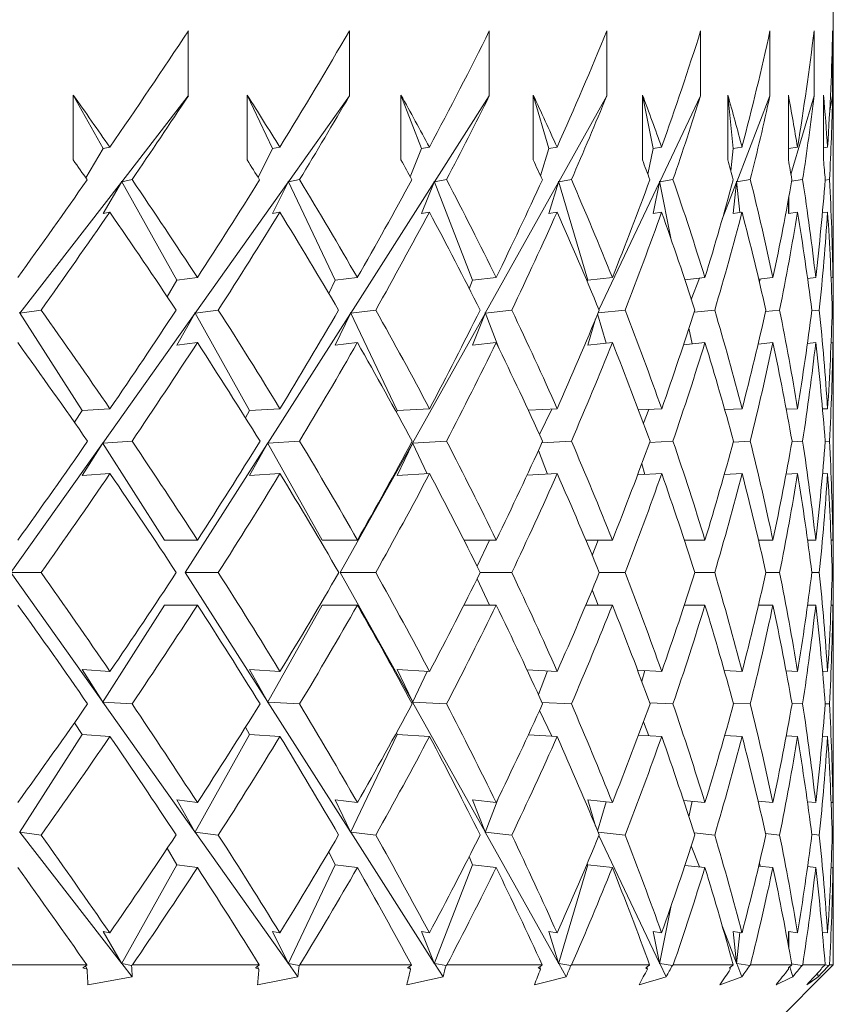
# Model space of a CAD drawing. Header units: inches. Extents: x 1.5 to 14.4, y 0.3 to 10.5.
# Tile 11 of 43: x 4.285 to 4.551, y 6.395 to 6.717. Entities that reach past the tile are written whole.
import ezdxf

# ---------------------------------------------------------------- set-up
doc = ezdxf.new("R2010")
doc.units = ezdxf.units.IN
doc.header["$MEASUREMENT"] = 0

msp = doc.modelspace()

# ---------------------------------------------------------------- linework, layer by layer
at = {"color": 7, "linetype": 'Continuous', "lineweight": 15}
for p, q in [((4.55132, 6.64691), (4.55132, 6.72063)), ((4.34059, 6.71329), (4.34059, 6.69208)), ((4.39322, 6.71329), (4.39322, 6.69208)), ((4.43894, 6.71329), (4.43894, 6.69208)), ((4.47732, 6.71329), (4.47732, 6.69208)), ((4.50798, 6.71329), (4.50798, 6.69208)), ((4.53063, 6.71329), (4.53063, 6.69208)), ((4.54506, 6.71329), (4.54506, 6.69208)), ((4.55111, 6.71329), (4.55111, 6.69208)), ((4.30298, 6.67112), (4.30298, 6.69233)), ((4.30298, 6.69233), (4.31275, 6.67486)), ((4.34059, 6.69208), (4.31883, 6.66403)), ((4.35982, 6.67112), (4.35982, 6.69233)), ((4.35982, 6.69233), (4.36812, 6.67486)), ((4.39322, 6.69208), (4.3733, 6.66403)), ((4.41007, 6.67112), (4.41007, 6.69233)), ((4.41007, 6.69233), (4.41683, 6.67486)), ((4.43894, 6.69208), (4.42105, 6.66403)), ((4.45326, 6.67112), (4.45326, 6.69233)), ((4.45326, 6.69233), (4.45841, 6.67486)), ((4.47732, 6.69208), (4.46163, 6.66403)), ((4.48897, 6.67112), (4.48897, 6.69233)), ((4.48897, 6.69233), (4.49245, 6.67486)), ((4.50798, 6.69208), (4.49465, 6.66403)), ((4.51685, 6.67112), (4.51685, 6.69233)), ((4.51685, 6.69233), (4.51864, 6.67486)), ((4.53063, 6.69208), (4.51978, 6.66403)), ((4.53664, 6.67112), (4.53664, 6.69233)), ((4.53664, 6.69233), (4.53671, 6.67486)), ((4.54506, 6.69208), (4.5375, 6.66641)), ((4.54814, 6.67112), (4.54814, 6.69233)), ((4.55111, 6.69208), (4.55015, 6.68723)), ((4.31275, 6.67486), (4.30713, 6.66525)), ((4.31275, 6.67486), (4.31492, 6.6753)), ((4.36812, 6.67486), (4.36342, 6.66541)), ((4.36812, 6.67486), (4.37047, 6.6753)), ((4.41683, 6.67486), (4.4131, 6.66563)), ((4.41683, 6.67486), (4.41935, 6.6753)), ((4.45841, 6.67486), (4.45566, 6.66595)), ((4.45841, 6.67486), (4.46106, 6.6753)), ((4.49245, 6.67486), (4.49071, 6.66648)), ((4.49245, 6.67486), (4.49522, 6.6753)), ((4.51864, 6.67486), (4.51786, 6.66754)), ((4.51864, 6.67486), (4.52149, 6.6753)), ((4.53671, 6.67486), (4.5367, 6.67081)), ((4.53671, 6.67486), (4.53962, 6.6753)), ((4.54814, 6.6751), (4.54944, 6.6753)), ((4.31873, 6.6639), (4.28554, 6.62111)), ((4.31275, 6.65365), (4.31873, 6.6639)), ((4.31873, 6.66415), (4.31883, 6.66403)), ((4.31873, 6.66415), (4.31873, 6.6639)), ((4.31873, 6.66415), (4.33681, 6.63182)), ((4.3222, 6.6647), (4.31883, 6.66403)), ((4.37321, 6.6639), (4.34282, 6.62111)), ((4.36812, 6.65365), (4.37321, 6.6639)), ((4.37321, 6.66415), (4.3733, 6.66403)), ((4.37321, 6.66415), (4.37321, 6.6639)), ((4.37321, 6.66415), (4.38857, 6.63182)), ((4.37695, 6.6647), (4.3733, 6.66403)), ((4.42097, 6.6639), (4.39368, 6.62111)), ((4.41683, 6.65365), (4.42097, 6.6639)), ((4.42097, 6.66415), (4.42105, 6.66403)), ((4.42097, 6.66415), (4.42097, 6.6639)), ((4.42097, 6.66415), (4.43347, 6.63182)), ((4.42495, 6.6647), (4.42105, 6.66403)), ((4.46156, 6.6639), (4.43763, 6.62111)), ((4.45841, 6.65365), (4.46156, 6.6639)), ((4.46156, 6.66415), (4.46163, 6.66403)), ((4.46156, 6.66415), (4.46156, 6.6639)), ((4.46156, 6.66415), (4.47108, 6.63182)), ((4.46575, 6.6647), (4.46163, 6.66403)), ((4.49459, 6.6639), (4.47477, 6.6222)), ((4.49245, 6.65365), (4.49459, 6.6639)), ((4.49459, 6.66415), (4.49465, 6.66403)), ((4.49459, 6.66415), (4.49459, 6.6639)), ((4.49459, 6.66415), (4.49839, 6.64505)), ((4.49894, 6.6647), (4.49465, 6.66403)), ((4.51973, 6.6639), (4.51505, 6.65179)), ((4.51864, 6.65365), (4.51973, 6.6639)), ((4.51973, 6.66415), (4.51978, 6.66403)), ((4.51973, 6.66415), (4.51973, 6.6639)), ((4.51973, 6.66415), (4.52078, 6.65397)), ((4.5242, 6.6647), (4.51978, 6.66403)), ((4.54131, 6.6647), (4.53772, 6.66417)), ((4.55008, 6.6647), (4.54866, 6.66449)), ((4.53671, 6.65365), (4.53674, 6.65868)), ((4.53678, 6.65893), (4.5368, 6.65366)), ((4.31275, 6.65365), (4.31492, 6.65408)), ((4.36812, 6.65365), (4.37047, 6.65408)), ((4.41683, 6.65365), (4.41935, 6.65408)), ((4.45841, 6.65365), (4.46106, 6.65408)), ((4.49245, 6.65365), (4.49522, 6.65408)), ((4.51864, 6.65365), (4.52149, 6.65408)), ((4.53671, 6.65365), (4.53962, 6.65408)), ((4.54776, 6.65384), (4.54944, 6.65408)), ((4.33681, 6.63182), (4.33372, 6.62639)), ((4.33681, 6.63182), (4.34354, 6.63267)), ((4.38857, 6.63182), (4.38649, 6.62752)), ((4.38857, 6.63182), (4.39581, 6.63267)), ((4.43347, 6.63182), (4.43239, 6.62907)), ((4.43347, 6.63182), (4.44116, 6.63267)), ((4.47108, 6.63182), (4.47094, 6.63137)), ((4.47108, 6.63182), (4.47913, 6.63267)), ((4.50282, 6.632), (4.50938, 6.63267)), ((4.50759, 6.63249), (4.50492, 6.62558)), ((4.52694, 6.63221), (4.5316, 6.63267)), ((4.52744, 6.63226), (4.52716, 6.63129)), ((4.54292, 6.63241), (4.54559, 6.63267)), ((4.55059, 6.63262), (4.5512, 6.63267)), ((4.55132, 6.61845), (4.55132, 6.6257)), ((4.28544, 6.62124), (4.28554, 6.62111)), ((4.28544, 6.62124), (4.30585, 6.58924)), ((4.29246, 6.62207), (4.28554, 6.62111)), ((4.34273, 6.62124), (4.34282, 6.62111)), ((4.34273, 6.62124), (4.34273, 6.62098)), ((4.34273, 6.62124), (4.36062, 6.58924)), ((4.35039, 6.62207), (4.34282, 6.62111)), ((4.3936, 6.62124), (4.39368, 6.62111)), ((4.3936, 6.62124), (4.3936, 6.62098)), ((4.3936, 6.62124), (4.40881, 6.58924)), ((4.40182, 6.62207), (4.39368, 6.62111)), ((4.43756, 6.62124), (4.43763, 6.62111)), ((4.43756, 6.62124), (4.43756, 6.62098)), ((4.43756, 6.62124), (4.44206, 6.60961)), ((4.44628, 6.62207), (4.43763, 6.62111)), ((4.48331, 6.62207), (4.47446, 6.62113)), ((4.51258, 6.62207), (4.50584, 6.62138)), ((4.53379, 6.62207), (4.52919, 6.62161)), ((4.54674, 6.62207), (4.54428, 6.62183)), ((4.55131, 6.62207), (4.55096, 6.62204)), ((4.34273, 6.62098), (4.31264, 6.57861)), ((4.33681, 6.61061), (4.34273, 6.62098)), ((4.3936, 6.62098), (4.36658, 6.57861)), ((4.38857, 6.61061), (4.3936, 6.62098)), ((4.43756, 6.62098), (4.41387, 6.57861)), ((4.43347, 6.61061), (4.43756, 6.62098)), ((4.47108, 6.61061), (4.47365, 6.61917)), ((4.47432, 6.6208), (4.47713, 6.61125)), ((4.50416, 6.61614), (4.50517, 6.61103)), ((4.33681, 6.61061), (4.34354, 6.61146)), ((4.38857, 6.61061), (4.39581, 6.61146)), ((4.43347, 6.61061), (4.44116, 6.61146)), ((4.47108, 6.61061), (4.47913, 6.61146)), ((4.50239, 6.61074), (4.50938, 6.61146)), ((4.52674, 6.61098), (4.5316, 6.61146)), ((4.54286, 6.61119), (4.54559, 6.61146)), ((4.55059, 6.6114), (4.5512, 6.61146)), ((4.55132, 6.56116), (4.55132, 6.59724)), ((4.30585, 6.58924), (4.30338, 6.5854)), ((4.30585, 6.58924), (4.31499, 6.58985)), ((4.36062, 6.58924), (4.35927, 6.58684)), ((4.36062, 6.58924), (4.37054, 6.58985)), ((4.40881, 6.58924), (4.40856, 6.58873)), ((4.40881, 6.58924), (4.4194, 6.58985)), ((4.45171, 6.58934), (4.46111, 6.58985)), ((4.45935, 6.58975), (4.45537, 6.58138)), ((4.48767, 6.58945), (4.49526, 6.58985)), ((4.49102, 6.58963), (4.48928, 6.58514)), ((4.51585, 6.58956), (4.52152, 6.58985)), ((4.53596, 6.58966), (4.53964, 6.58985)), ((4.54781, 6.58977), (4.54945, 6.58985)), ((4.31255, 6.57848), (4.2826, 6.53631)), ((4.30585, 6.56803), (4.31255, 6.57848)), ((4.31255, 6.57873), (4.31264, 6.57861)), ((4.31255, 6.57873), (4.31255, 6.57848)), ((4.31255, 6.57873), (4.33284, 6.54692)), ((4.3222, 6.57924), (4.31264, 6.57861)), ((4.3665, 6.57848), (4.3396, 6.53631)), ((4.36062, 6.56803), (4.3665, 6.57848)), ((4.3665, 6.57873), (4.36658, 6.57861)), ((4.3665, 6.57873), (4.3665, 6.57848)), ((4.3665, 6.57873), (4.38429, 6.54692)), ((4.37695, 6.57924), (4.36658, 6.57861)), ((4.4138, 6.57848), (4.39022, 6.53631)), ((4.40881, 6.56803), (4.4138, 6.57848)), ((4.4138, 6.57873), (4.41387, 6.57861)), ((4.4138, 6.57873), (4.4138, 6.57848)), ((4.4138, 6.57873), (4.41862, 6.56859)), ((4.42495, 6.57924), (4.41387, 6.57861)), ((4.45497, 6.5762), (4.45797, 6.56846)), ((4.46574, 6.57924), (4.45612, 6.57872)), ((4.49893, 6.57924), (4.49131, 6.57885)), ((4.5242, 6.57924), (4.51863, 6.57896)), ((4.54131, 6.57924), (4.53782, 6.57907)), ((4.55008, 6.57924), (4.54868, 6.57918)), ((4.48874, 6.57184), (4.48976, 6.56835)), ((4.30585, 6.56803), (4.31499, 6.56863)), ((4.36062, 6.56803), (4.37054, 6.56863)), ((4.40881, 6.56803), (4.4194, 6.56863)), ((4.45124, 6.5681), (4.46111, 6.56863)), ((4.48739, 6.56822), (4.49526, 6.56863)), ((4.5157, 6.56834), (4.52152, 6.56863)), ((4.5359, 6.56845), (4.53964, 6.56863)), ((4.5478, 6.56855), (4.54945, 6.56863)), ((4.33284, 6.54692), (4.34357, 6.54692)), ((4.38429, 6.54692), (4.39584, 6.54692)), ((4.43065, 6.54692), (4.44118, 6.54692)), ((4.439, 6.54692), (4.43494, 6.53838)), ((4.47048, 6.54692), (4.47915, 6.54692)), ((4.4745, 6.54692), (4.47257, 6.54191)), ((4.50266, 6.54692), (4.50939, 6.54692)), ((4.52688, 6.54692), (4.53161, 6.54692)), ((4.54291, 6.54692), (4.54559, 6.54692)), ((4.5506, 6.54692), (4.5512, 6.54692)), ((4.55132, 6.53267), (4.55132, 6.53995)), ((4.2826, 6.53631), (4.31255, 6.49414)), ((4.2826, 6.53631), (4.29246, 6.53631)), ((4.3396, 6.53631), (4.3665, 6.49414)), ((4.3396, 6.53631), (4.35039, 6.53631)), ((4.39022, 6.53631), (4.4138, 6.49414)), ((4.39022, 6.53631), (4.40182, 6.53631)), ((4.43597, 6.53631), (4.44628, 6.53631)), ((4.47488, 6.53631), (4.48331, 6.53631)), ((4.50609, 6.53631), (4.51258, 6.53631)), ((4.52931, 6.53631), (4.53379, 6.53631)), ((4.54432, 6.53631), (4.54674, 6.53631)), ((4.55096, 6.53631), (4.55131, 6.53631)), ((4.43494, 6.53424), (4.439, 6.5257)), ((4.47257, 6.53071), (4.4745, 6.5257)), ((4.33284, 6.5257), (4.31255, 6.49389)), ((4.33284, 6.5257), (4.34357, 6.5257)), ((4.38429, 6.5257), (4.3665, 6.49389)), ((4.38429, 6.5257), (4.39584, 6.5257)), ((4.43065, 6.5257), (4.44118, 6.5257)), ((4.47048, 6.5257), (4.47915, 6.5257)), ((4.50266, 6.5257), (4.50939, 6.5257)), ((4.52688, 6.5257), (4.53161, 6.5257)), ((4.54291, 6.5257), (4.54559, 6.5257)), ((4.5506, 6.5257), (4.5512, 6.5257)), ((4.55132, 6.47538), (4.55132, 6.51146)), ((4.31499, 6.50399), (4.30585, 6.50459)), ((4.31255, 6.49414), (4.30585, 6.50459)), ((4.37054, 6.50399), (4.36062, 6.50459)), ((4.3665, 6.49414), (4.36062, 6.50459)), ((4.4194, 6.50399), (4.40881, 6.50459)), ((4.4138, 6.49414), (4.40881, 6.50459)), ((4.41862, 6.50403), (4.4138, 6.49389)), ((4.46111, 6.50399), (4.45124, 6.50452)), ((4.45797, 6.50416), (4.45497, 6.49641)), ((4.49526, 6.50399), (4.48739, 6.5044)), ((4.48976, 6.50427), (4.48874, 6.50078)), ((4.52152, 6.50399), (4.5157, 6.50428)), ((4.53964, 6.50399), (4.5359, 6.50417)), ((4.54945, 6.50399), (4.5478, 6.50407)), ((4.31255, 6.49414), (4.31255, 6.49389)), ((4.31264, 6.49401), (4.31255, 6.49389)), ((4.31264, 6.49401), (4.34273, 6.45163)), ((4.31264, 6.49401), (4.3222, 6.49338)), ((4.3665, 6.49414), (4.3665, 6.49389)), ((4.36658, 6.49401), (4.3665, 6.49389)), ((4.36658, 6.49401), (4.3936, 6.45163)), ((4.36658, 6.49401), (4.37695, 6.49338)), ((4.4138, 6.49414), (4.4138, 6.49389)), ((4.41387, 6.49401), (4.4138, 6.49389)), ((4.41387, 6.49401), (4.43756, 6.45163)), ((4.41387, 6.49401), (4.42495, 6.49338)), ((4.45612, 6.4939), (4.46574, 6.49338)), ((4.49131, 6.49377), (4.49893, 6.49338)), ((4.51863, 6.49366), (4.5242, 6.49338)), ((4.53782, 6.49355), (4.54131, 6.49338)), ((4.54868, 6.49344), (4.55008, 6.49338)), ((4.45537, 6.49124), (4.45935, 6.48287)), ((4.30338, 6.48722), (4.30585, 6.48338)), ((4.48928, 6.48748), (4.49102, 6.48299)), ((4.30585, 6.48338), (4.28544, 6.45138)), ((4.31499, 6.48277), (4.30585, 6.48338)), ((4.36062, 6.48338), (4.34273, 6.45138)), ((4.35927, 6.48578), (4.36062, 6.48338)), ((4.37054, 6.48277), (4.36062, 6.48338)), ((4.40881, 6.48338), (4.3936, 6.45138)), ((4.40856, 6.48389), (4.40881, 6.48338)), ((4.4194, 6.48277), (4.40881, 6.48338)), ((4.46111, 6.48277), (4.45171, 6.48328)), ((4.49526, 6.48277), (4.48767, 6.48317)), ((4.52152, 6.48277), (4.51585, 6.48306)), ((4.53964, 6.48277), (4.53596, 6.48295)), ((4.54945, 6.48277), (4.54781, 6.48285)), ((4.34354, 6.46116), (4.33681, 6.46201)), ((4.34273, 6.45163), (4.33681, 6.46201)), ((4.39581, 6.46116), (4.38857, 6.46201)), ((4.3936, 6.45163), (4.38857, 6.46201)), ((4.44116, 6.46116), (4.43347, 6.46201)), ((4.43756, 6.45163), (4.43347, 6.46201)), ((4.44206, 6.46301), (4.43756, 6.45138)), ((4.47913, 6.46116), (4.47108, 6.46201)), ((4.47365, 6.45344), (4.47108, 6.46201)), ((4.47713, 6.46137), (4.47432, 6.45182)), ((4.50938, 6.46116), (4.50239, 6.46187)), ((4.50517, 6.46159), (4.50416, 6.45648)), ((4.5316, 6.46116), (4.52674, 6.46164)), ((4.54559, 6.46116), (4.54286, 6.46143)), ((4.5512, 6.46116), (4.55059, 6.46122)), ((4.55132, 6.44692), (4.55132, 6.45417)), ((4.28554, 6.45151), (4.28544, 6.45138)), ((4.28554, 6.45151), (4.31873, 6.40872)), ((4.28554, 6.45151), (4.29246, 6.45054)), ((4.34273, 6.45163), (4.34273, 6.45138)), ((4.34282, 6.45151), (4.34273, 6.45138)), ((4.34282, 6.45151), (4.37321, 6.40872)), ((4.34282, 6.45151), (4.35039, 6.45054)), ((4.3936, 6.45163), (4.3936, 6.45138)), ((4.39368, 6.45151), (4.3936, 6.45138)), ((4.39368, 6.45151), (4.42097, 6.40872)), ((4.39368, 6.45151), (4.40182, 6.45054)), ((4.43756, 6.45163), (4.43756, 6.45138)), ((4.43763, 6.45151), (4.43756, 6.45138)), ((4.43763, 6.45151), (4.46156, 6.40872)), ((4.43763, 6.45151), (4.44628, 6.45054)), ((4.47446, 6.45149), (4.48331, 6.45054)), ((4.50584, 6.45124), (4.51258, 6.45054)), ((4.52919, 6.451), (4.53379, 6.45054)), ((4.54428, 6.45079), (4.54674, 6.45054)), ((4.47477, 6.45042), (4.49459, 6.40872)), ((4.55096, 6.45058), (4.55131, 6.45054)), ((4.33372, 6.44623), (4.33681, 6.4408)), ((4.38649, 6.4451), (4.38857, 6.4408)), ((4.50492, 6.44704), (4.50759, 6.44013)), ((4.43239, 6.44355), (4.43347, 6.4408)), ((4.47094, 6.44125), (4.47108, 6.4408)), ((4.52716, 6.44132), (4.52744, 6.44036)), ((4.33681, 6.4408), (4.31873, 6.40847)), ((4.34354, 6.43994), (4.33681, 6.4408)), ((4.38857, 6.4408), (4.37321, 6.40847)), ((4.39581, 6.43994), (4.38857, 6.4408)), ((4.43347, 6.4408), (4.42097, 6.40847)), ((4.44116, 6.43994), (4.43347, 6.4408)), ((4.47108, 6.4408), (4.46156, 6.40847)), ((4.47913, 6.43994), (4.47108, 6.4408)), ((4.50938, 6.43994), (4.50282, 6.44062)), ((4.5316, 6.43994), (4.52694, 6.44041)), ((4.54559, 6.43994), (4.54292, 6.44021)), ((4.5512, 6.43994), (4.55059, 6.44)), ((4.49839, 6.42757), (4.49459, 6.40847)), ((4.55132, 6.40813), (4.55132, 6.42571)), ((4.31492, 6.41854), (4.31275, 6.41897)), ((4.31873, 6.40872), (4.31275, 6.41897)), ((4.37047, 6.41854), (4.36812, 6.41897)), ((4.37321, 6.40872), (4.36812, 6.41897)), ((4.41935, 6.41854), (4.41683, 6.41897)), ((4.42097, 6.40872), (4.41683, 6.41897)), ((4.46106, 6.41854), (4.45841, 6.41897)), ((4.46156, 6.40872), (4.45841, 6.41897)), ((4.49522, 6.41854), (4.49245, 6.41897)), ((4.49459, 6.40872), (4.49245, 6.41897)), ((4.51505, 6.42083), (4.51973, 6.40872)), ((4.52149, 6.41854), (4.51864, 6.41897)), ((4.51973, 6.40872), (4.51864, 6.41897)), ((4.52078, 6.41864), (4.51973, 6.40847)), ((4.53962, 6.41854), (4.53671, 6.41897)), ((4.53674, 6.41394), (4.53671, 6.41897)), ((4.5368, 6.41895), (4.53678, 6.41369)), ((4.54944, 6.41854), (4.54776, 6.41878)), ((4.26138, 6.40813), (4.30742, 6.40813)), ((4.30695, 6.40767), (4.30751, 6.40672)), ((4.30743, 6.40798), (4.30742, 6.40813)), ((4.31873, 6.40872), (4.31873, 6.40847)), ((4.31883, 6.40859), (4.31873, 6.40847)), ((4.31883, 6.40859), (4.32223, 6.40422)), ((4.31883, 6.40859), (4.32207, 6.40795)), ((4.32234, 6.40813), (4.32207, 6.40795)), ((4.32234, 6.40813), (4.36379, 6.40813)), ((4.36322, 6.40761), (4.36367, 6.40672)), ((4.36378, 6.40798), (4.36379, 6.40813)), ((4.37321, 6.40872), (4.37321, 6.40847)), ((4.3733, 6.40859), (4.37321, 6.40847)), ((4.3733, 6.40859), (4.3764, 6.40422)), ((4.3733, 6.40859), (4.37681, 6.40795)), ((4.37707, 6.40813), (4.37681, 6.40795)), ((4.37707, 6.40813), (4.41354, 6.40813)), ((4.41287, 6.40755), (4.41321, 6.40672)), ((4.4135, 6.40798), (4.41354, 6.40813)), ((4.42097, 6.40872), (4.42097, 6.40847)), ((4.42105, 6.40859), (4.42097, 6.40847)), ((4.42105, 6.40859), (4.42384, 6.40422)), ((4.42105, 6.40859), (4.4248, 6.40795)), ((4.42506, 6.40813), (4.4248, 6.40795)), ((4.42506, 6.40813), (4.45618, 6.40813)), ((4.45541, 6.40748), (4.45565, 6.40672)), ((4.45613, 6.40798), (4.45618, 6.40813)), ((4.46156, 6.40872), (4.46156, 6.40847)), ((4.46163, 6.40859), (4.46156, 6.40847)), ((4.46163, 6.40859), (4.46408, 6.40422)), ((4.46163, 6.40859), (4.46558, 6.40795)), ((4.46583, 6.40813), (4.46558, 6.40795)), ((4.46583, 6.40813), (4.49132, 6.40813)), ((4.49044, 6.40739), (4.49059, 6.40672)), ((4.49124, 6.40798), (4.49132, 6.40813)), ((4.49459, 6.40872), (4.49459, 6.40847)), ((4.49465, 6.40859), (4.49459, 6.40847)), ((4.49465, 6.40859), (4.49673, 6.40422)), ((4.49465, 6.40859), (4.49877, 6.40795)), ((4.49901, 6.40813), (4.49877, 6.40795)), ((4.49901, 6.40813), (4.51861, 6.40813)), ((4.51762, 6.40729), (4.51768, 6.40672)), ((4.51851, 6.40798), (4.51861, 6.40813)), ((4.51973, 6.40872), (4.51973, 6.40847)), ((4.51978, 6.40859), (4.51973, 6.40847)), ((4.51978, 6.40859), (4.52147, 6.40422)), ((4.51978, 6.40859), (4.52403, 6.40795)), ((4.52007, 6.37688), (4.55132, 6.40813)), ((4.52425, 6.40813), (4.52403, 6.40795)), ((4.52425, 6.40813), (4.53778, 6.40813)), ((4.53667, 6.40715), (4.53667, 6.40672)), ((4.53711, 6.40752), (4.53808, 6.40422)), ((4.53767, 6.40798), (4.53778, 6.40813)), ((4.53772, 6.40845), (4.54113, 6.40795)), ((4.54134, 6.40813), (4.54113, 6.40795)), ((4.54134, 6.40813), (4.54866, 6.40813)), ((4.54853, 6.40798), (4.54866, 6.40813)), ((4.54866, 6.40813), (4.5499, 6.40795)), ((4.55009, 6.40813), (4.5499, 6.40795)), ((4.55009, 6.40813), (4.55132, 6.40813)), ((4.54616, 6.40539), (4.54639, 6.40422))]:
    msp.add_line(p, q, dxfattribs=at)
for centre, major_axis, ratio, start_param, end_param in [((3.67632, 6.5574), (0.82448, 0.82448), 0.355379, 5.189001, 5.232973), ((3.67632, 6.5574), (0.80911, 0.80911), 0.411694, 5.238089, 5.28206), ((3.67632, 6.5574), (0.79179, 0.79179), 0.470333, 5.287176, 5.331148), ((3.67632, 6.5574), (0.77257, 0.77257), 0.531747, 5.336264, 5.380235), ((3.67632, 6.5574), (0.75148, 0.75148), 0.596455, 5.385351, 5.429322), ((3.67632, 6.5574), (0.72858, 0.72858), 0.665069, 5.434438, 5.47841), ((3.67632, 6.5574), (0.70393, 0.70393), 0.738319, 5.483526, 5.527497), ((3.67632, 6.5574), (0.67758, 0.67758), 0.817083, 5.532613, 5.576585), ((3.67632, 6.53644), (0.77257, -0.77257), 0.531747, 1.241446, 1.2612), ((3.67632, 6.53618), (0.82448, 0.82448), 0.355379, 5.201256, 5.232973), ((3.67632, 6.53644), (0.75148, -0.75148), 0.596455, 1.192359, 1.212112), ((3.67632, 6.53618), (0.80911, 0.80911), 0.411694, 5.250344, 5.28206), ((3.67632, 6.53644), (0.72858, -0.72858), 0.665069, 1.143271, 1.163025), ((3.67632, 6.53618), (0.79179, 0.79179), 0.470333, 5.299431, 5.331148), ((3.67632, 6.53644), (0.70393, -0.70393), 0.738319, 1.094184, 1.113938), ((3.67632, 6.53618), (0.77257, 0.77257), 0.531747, 5.348518, 5.380235), ((3.67632, 6.53644), (0.67758, -0.67758), 0.817083, 1.045096, 1.06485), ((3.67632, 6.53618), (0.75148, 0.75148), 0.596455, 5.397606, 5.429322), ((3.67632, 6.53644), (0.6496, -0.6496), 0.902434, 0.996009, 1.015763), ((3.67632, 6.53618), (0.72858, 0.72858), 0.665069, 5.446693, 5.47841), ((3.67632, 6.53644), (0.62005, -0.62005), 0.995704, 0.946922, 0.966676), ((3.67632, 6.53618), (0.70393, 0.70393), 0.738319, 5.495781, 5.527497), ((3.67632, 6.53644), (0.64707, 0.64707), 0.910276, 5.610223, 5.629977), ((3.67632, 6.53618), (0.67758, 0.67758), 0.817083, 5.544868, 5.576585), ((3.67632, 6.51522), (0.77257, -0.77257), 0.531747, 1.253703, 1.2612), ((3.67632, 6.51522), (0.75148, -0.75148), 0.596455, 1.204615, 1.212112), ((3.67632, 6.51522), (0.72858, -0.72858), 0.665069, 1.155528, 1.163025), ((3.67632, 6.51522), (0.70393, -0.70393), 0.738319, 1.10644, 1.113938), ((3.67632, 6.51522), (0.67758, -0.67758), 0.817083, 1.057353, 1.06485), ((3.67632, 6.51522), (0.6496, -0.6496), 0.902434, 1.008266, 1.015763), ((3.67632, 6.51522), (0.62005, -0.62005), 0.995704, 0.959178, 0.966676), ((3.67632, 6.51522), (0.64707, 0.64707), 0.910276, 5.62248, 5.629977), ((3.67632, 6.5574), (0.82448, 0.82448), 0.355379, 5.139987, 5.176745), ((3.67632, 6.53644), (0.77257, -0.77257), 0.531747, 1.192286, 1.229191), ((3.67632, 6.5574), (0.80911, 0.80911), 0.411694, 5.189075, 5.225832), ((3.67632, 6.53644), (0.75148, -0.75148), 0.596455, 1.143198, 1.180104), ((3.67632, 6.5574), (0.79179, 0.79179), 0.470333, 5.238162, 5.27492), ((3.67632, 6.53644), (0.72858, -0.72858), 0.665069, 1.094111, 1.131016), ((3.67632, 6.5574), (0.77257, 0.77257), 0.531747, 5.287249, 5.324007), ((3.67632, 6.53644), (0.70393, -0.70393), 0.738319, 1.045023, 1.081929), ((3.67632, 6.5574), (0.75148, 0.75148), 0.596455, 5.336337, 5.373094), ((3.67632, 6.53644), (0.67758, -0.67758), 0.817083, 0.995936, 1.032842), ((3.67632, 6.5574), (0.72858, 0.72858), 0.665069, 5.385424, 5.422182), ((3.67632, 6.53644), (0.6496, -0.6496), 0.902434, 0.946849, 0.983754), ((3.67632, 6.5574), (0.70393, 0.70393), 0.738319, 5.434511, 5.471269), ((3.67632, 6.53644), (0.62005, -0.62005), 0.995704, 0.897761, 0.934667), ((3.67632, 6.5574), (0.67758, 0.67758), 0.817083, 5.483599, 5.520357), ((3.67632, 6.53644), (0.64707, 0.64707), 0.910276, 5.561063, 5.597969), ((3.67632, 6.53618), (0.82448, 0.82448), 0.355379, 5.152168, 5.189001), ((3.67632, 6.51522), (0.77257, -0.77257), 0.531747, 1.204468, 1.241446), ((3.67632, 6.53618), (0.80911, 0.80911), 0.411694, 5.201255, 5.238089), ((3.67632, 6.51522), (0.75148, -0.75148), 0.596455, 1.155381, 1.192359), ((3.67632, 6.53618), (0.79179, 0.79179), 0.470333, 5.250343, 5.287176), ((3.67632, 6.51522), (0.72858, -0.72858), 0.665069, 1.106293, 1.143271), ((3.67632, 6.53618), (0.77257, 0.77257), 0.531747, 5.29943, 5.336264), ((3.67632, 6.51522), (0.70393, -0.70393), 0.738319, 1.057206, 1.094184), ((3.67632, 6.53618), (0.75148, 0.75148), 0.596455, 5.348517, 5.385351), ((3.67632, 6.51522), (0.67758, -0.67758), 0.817083, 1.008119, 1.045096), ((3.67632, 6.53618), (0.72858, 0.72858), 0.665069, 5.397605, 5.434438), ((3.67632, 6.51522), (0.6496, -0.6496), 0.902434, 0.959031, 0.996009), ((3.67632, 6.53618), (0.70393, 0.70393), 0.738319, 5.446692, 5.483526), ((3.67632, 6.51522), (0.62005, -0.62005), 0.995704, 0.909944, 0.946922), ((3.67632, 6.53618), (0.67758, 0.67758), 0.817083, 5.49578, 5.532613), ((3.67632, 6.51522), (0.64707, 0.64707), 0.910276, 5.573245, 5.610223), ((3.67632, 6.5574), (0.6496, 0.6496), 0.902434, 5.532686, 5.549027), ((3.67632, 6.53618), (0.6496, 0.6496), 0.902434, 5.544867, 5.561213), ((3.67632, 6.53644), (0.79179, -0.79179), 0.470333, 1.192242, 1.229192), ((3.67632, 6.5574), (0.80911, 0.80911), 0.411694, 5.140031, 5.176892), ((3.67632, 6.53644), (0.77257, -0.77257), 0.531747, 1.143155, 1.180105), ((3.67632, 6.5574), (0.79179, 0.79179), 0.470333, 5.189118, 5.225979), ((3.67632, 6.53644), (0.75148, -0.75148), 0.596455, 1.094067, 1.131017), ((3.67632, 6.5574), (0.77257, 0.77257), 0.531747, 5.238205, 5.275067), ((3.67632, 6.53644), (0.72858, -0.72858), 0.665069, 1.04498, 1.08193), ((3.67632, 6.5574), (0.75148, 0.75148), 0.596455, 5.287293, 5.324154), ((3.67632, 6.53644), (0.70393, -0.70393), 0.738319, 0.995892, 1.032843), ((3.67632, 6.5574), (0.72858, 0.72858), 0.665069, 5.33638, 5.373242), ((3.67632, 6.53644), (0.67758, -0.67758), 0.817083, 0.946805, 0.983755), ((3.67632, 6.5574), (0.70393, 0.70393), 0.738319, 5.385468, 5.422329), ((3.67632, 6.53644), (0.6496, -0.6496), 0.902434, 0.897718, 0.934668), ((3.67632, 6.5574), (0.67758, 0.67758), 0.817083, 5.434555, 5.471416), ((3.67632, 6.53644), (0.62005, -0.62005), 0.995704, 0.84863, 0.88558), ((3.67632, 6.5574), (0.6496, 0.6496), 0.902434, 5.483642, 5.520504), ((3.67632, 6.53644), (0.64707, 0.64707), 0.910276, 5.532546, 5.548882), ((3.67632, 6.51522), (0.79179, -0.79179), 0.470333, 1.204381, 1.241373), ((3.67632, 6.53618), (0.80911, 0.80911), 0.411694, 5.152167, 5.189075), ((3.67632, 6.51522), (0.77257, -0.77257), 0.531747, 1.155293, 1.192286), ((3.67632, 6.53618), (0.79179, 0.79179), 0.470333, 5.201255, 5.238162), ((3.67632, 6.51522), (0.75148, -0.75148), 0.596455, 1.106206, 1.143198), ((3.67632, 6.53618), (0.77257, 0.77257), 0.531747, 5.250342, 5.287249), ((3.67632, 6.51522), (0.72858, -0.72858), 0.665069, 1.057118, 1.094111), ((3.67632, 6.53618), (0.75148, 0.75148), 0.596455, 5.29943, 5.336337), ((3.67632, 6.51522), (0.70393, -0.70393), 0.738319, 1.008031, 1.045023), ((3.67632, 6.53618), (0.72858, 0.72858), 0.665069, 5.348517, 5.385424), ((3.67632, 6.51522), (0.67758, -0.67758), 0.817083, 0.958944, 0.995936), ((3.67632, 6.53618), (0.70393, 0.70393), 0.738319, 5.397604, 5.434511), ((3.67632, 6.51522), (0.6496, -0.6496), 0.902434, 0.909856, 0.946849), ((3.67632, 6.53618), (0.67758, 0.67758), 0.817083, 5.446692, 5.483599), ((3.67632, 6.51522), (0.62005, -0.62005), 0.995704, 0.860769, 0.897761), ((3.67632, 6.53618), (0.6496, 0.6496), 0.902434, 5.495779, 5.532686), ((3.67632, 6.51522), (0.64707, 0.64707), 0.910276, 5.544722, 5.561063), ((3.67632, 6.5574), (0.80911, 0.80911), 0.411694, 5.090958, 5.127892), ((3.67632, 6.53644), (0.79179, -0.79179), 0.470333, 1.14314, 1.180105), ((3.67632, 6.5574), (0.79179, 0.79179), 0.470333, 5.140045, 5.17698), ((3.67632, 6.53644), (0.77257, -0.77257), 0.531747, 1.094053, 1.131018), ((3.67632, 6.5574), (0.77257, 0.77257), 0.531747, 5.189133, 5.226067), ((3.67632, 6.53644), (0.75148, -0.75148), 0.596455, 1.044965, 1.081931), ((3.67632, 6.5574), (0.75148, 0.75148), 0.596455, 5.23822, 5.275154), ((3.67632, 6.53644), (0.72858, -0.72858), 0.665069, 0.995878, 1.032843), ((3.67632, 6.5574), (0.72858, 0.72858), 0.665069, 5.287307, 5.324242), ((3.67632, 6.53644), (0.70393, -0.70393), 0.738319, 0.946791, 0.983756), ((3.67632, 6.5574), (0.70393, 0.70393), 0.738319, 5.336395, 5.373329), ((3.67632, 6.53644), (0.67758, -0.67758), 0.817083, 0.897703, 0.934668), ((3.67632, 6.5574), (0.67758, 0.67758), 0.817083, 5.385482, 5.422416), ((3.67632, 6.53644), (0.6496, -0.6496), 0.902434, 0.848616, 0.885581), ((3.67632, 6.5574), (0.6496, 0.6496), 0.902434, 5.434569, 5.471504), ((3.67632, 6.53644), (0.62005, -0.62005), 0.995704, 0.799528, 0.836494), ((3.67632, 6.53618), (0.80911, 0.80911), 0.411694, 5.10308, 5.140031), ((3.67632, 6.51522), (0.79179, -0.79179), 0.470333, 1.155264, 1.192242), ((3.67632, 6.53618), (0.79179, 0.79179), 0.470333, 5.152167, 5.189118), ((3.67632, 6.51522), (0.77257, -0.77257), 0.531747, 1.106177, 1.143155), ((3.67632, 6.53618), (0.77257, 0.77257), 0.531747, 5.201255, 5.238205), ((3.67632, 6.51522), (0.75148, -0.75148), 0.596455, 1.057089, 1.094067), ((3.67632, 6.53618), (0.75148, 0.75148), 0.596455, 5.250342, 5.287293), ((3.67632, 6.51522), (0.72858, -0.72858), 0.665069, 1.008002, 1.04498), ((3.67632, 6.53618), (0.72858, 0.72858), 0.665069, 5.299429, 5.33638), ((3.67632, 6.51522), (0.70393, -0.70393), 0.738319, 0.958915, 0.995892), ((3.67632, 6.53618), (0.70393, 0.70393), 0.738319, 5.348517, 5.385468), ((3.67632, 6.51522), (0.67758, -0.67758), 0.817083, 0.909827, 0.946805), ((3.67632, 6.53618), (0.67758, 0.67758), 0.817083, 5.397604, 5.434555), ((3.67632, 6.51522), (0.6496, -0.6496), 0.902434, 0.86074, 0.897718), ((3.67632, 6.53618), (0.6496, 0.6496), 0.902434, 5.446692, 5.483642), ((3.67632, 6.51522), (0.62005, -0.62005), 0.995704, 0.811652, 0.84863), ((3.67632, 6.5574), (0.62005, 0.62005), 0.995704, 5.483657, 5.49994), ((3.67632, 6.53618), (0.62005, 0.62005), 0.995704, 5.495779, 5.512062), ((3.67632, 6.53644), (0.80911, -0.80911), 0.411694, 1.143155, 1.180105), ((3.67632, 6.5574), (0.79179, 0.79179), 0.470333, 5.090943, 5.127921), ((3.67632, 6.53644), (0.79179, -0.79179), 0.470333, 1.094067, 1.131018), ((3.67632, 6.5574), (0.77257, 0.77257), 0.531747, 5.140031, 5.177009), ((3.67632, 6.53644), (0.77257, -0.77257), 0.531747, 1.04498, 1.081931), ((3.67632, 6.5574), (0.75148, 0.75148), 0.596455, 5.189118, 5.226096), ((3.67632, 6.53644), (0.75148, -0.75148), 0.596455, 0.995892, 1.032843), ((3.67632, 6.5574), (0.72858, 0.72858), 0.665069, 5.238205, 5.275183), ((3.67632, 6.53644), (0.72858, -0.72858), 0.665069, 0.946805, 0.983756), ((3.67632, 6.5574), (0.70393, 0.70393), 0.738319, 5.287293, 5.324271), ((3.67632, 6.53644), (0.70393, -0.70393), 0.738319, 0.897718, 0.934669), ((3.67632, 6.5574), (0.67758, 0.67758), 0.817083, 5.33638, 5.373358), ((3.67632, 6.53644), (0.67758, -0.67758), 0.817083, 0.84863, 0.885581), ((3.67632, 6.5574), (0.6496, 0.6496), 0.902434, 5.385468, 5.422446), ((3.67632, 6.53644), (0.6496, -0.6496), 0.902434, 0.799543, 0.836494), ((3.67632, 6.5574), (0.62005, 0.62005), 0.995704, 5.434555, 5.471533), ((3.67632, 6.53644), (0.62005, -0.62005), 0.995704, 0.771123, 0.787406), ((3.67632, 6.51522), (0.80911, -0.80911), 0.411694, 1.155293, 1.192228), ((3.67632, 6.53618), (0.79179, 0.79179), 0.470333, 5.10308, 5.140045), ((3.67632, 6.51522), (0.79179, -0.79179), 0.470333, 1.106206, 1.14314), ((3.67632, 6.53618), (0.77257, 0.77257), 0.531747, 5.152167, 5.189133), ((3.67632, 6.51522), (0.77257, -0.77257), 0.531747, 1.057118, 1.094053), ((3.67632, 6.53618), (0.75148, 0.75148), 0.596455, 5.201255, 5.23822), ((3.67632, 6.51522), (0.75148, -0.75148), 0.596455, 1.008031, 1.044965), ((3.67632, 6.53618), (0.72858, 0.72858), 0.665069, 5.250342, 5.287307), ((3.67632, 6.51522), (0.72858, -0.72858), 0.665069, 0.958944, 0.995878), ((3.67632, 6.53618), (0.70393, 0.70393), 0.738319, 5.29943, 5.336395), ((3.67632, 6.51522), (0.70393, -0.70393), 0.738319, 0.909856, 0.946791), ((3.67632, 6.53618), (0.67758, 0.67758), 0.817083, 5.348517, 5.385482), ((3.67632, 6.51522), (0.67758, -0.67758), 0.817083, 0.860769, 0.897703), ((3.67632, 6.53618), (0.6496, 0.6496), 0.902434, 5.397604, 5.434569), ((3.67632, 6.51522), (0.6496, -0.6496), 0.902434, 0.811681, 0.848616), ((3.67632, 6.53618), (0.62005, 0.62005), 0.995704, 5.446692, 5.483657), ((3.67632, 6.51522), (0.62005, -0.62005), 0.995704, 0.783246, 0.799528), ((3.67632, 6.5574), (0.79179, 0.79179), 0.470333, 5.041812, 5.078805), ((3.67632, 6.53644), (0.80911, -0.80911), 0.411694, 1.094111, 1.131018), ((3.67632, 6.5574), (0.77257, 0.77257), 0.531747, 5.0909, 5.127892), ((3.67632, 6.53644), (0.79179, -0.79179), 0.470333, 1.045023, 1.081931), ((3.67632, 6.5574), (0.75148, 0.75148), 0.596455, 5.139987, 5.17698), ((3.67632, 6.53644), (0.77257, -0.77257), 0.531747, 0.995936, 1.032843), ((3.67632, 6.5574), (0.72858, 0.72858), 0.665069, 5.189075, 5.226067), ((3.67632, 6.53644), (0.75148, -0.75148), 0.596455, 0.946849, 0.983756), ((3.67632, 6.5574), (0.70393, 0.70393), 0.738319, 5.238162, 5.275154), ((3.67632, 6.53644), (0.72858, -0.72858), 0.665069, 0.897761, 0.934668), ((3.67632, 6.5574), (0.67758, 0.67758), 0.817083, 5.287249, 5.324242), ((3.67632, 6.53644), (0.70393, -0.70393), 0.738319, 0.848674, 0.885581), ((3.67632, 6.5574), (0.6496, 0.6496), 0.902434, 5.336337, 5.373329), ((3.67632, 6.53644), (0.67758, -0.67758), 0.817083, 0.799586, 0.836494), ((3.67632, 6.5574), (0.62005, 0.62005), 0.995704, 5.385424, 5.422416), ((3.67632, 6.53644), (0.6496, -0.6496), 0.902434, 0.750499, 0.787406), ((3.67632, 6.53618), (0.79179, 0.79179), 0.470333, 5.053993, 5.090943), ((3.67632, 6.51522), (0.80911, -0.80911), 0.411694, 1.106293, 1.143155), ((3.67632, 6.53618), (0.77257, 0.77257), 0.531747, 5.103081, 5.140031), ((3.67632, 6.51522), (0.79179, -0.79179), 0.470333, 1.057206, 1.094067), ((3.67632, 6.53618), (0.75148, 0.75148), 0.596455, 5.152168, 5.189118), ((3.67632, 6.51522), (0.77257, -0.77257), 0.531747, 1.008119, 1.04498), ((3.67632, 6.53618), (0.72858, 0.72858), 0.665069, 5.201255, 5.238205), ((3.67632, 6.51522), (0.75148, -0.75148), 0.596455, 0.959031, 0.995892), ((3.67632, 6.53618), (0.70393, 0.70393), 0.738319, 5.250343, 5.287293), ((3.67632, 6.51522), (0.72858, -0.72858), 0.665069, 0.909944, 0.946805), ((3.67632, 6.53618), (0.67758, 0.67758), 0.817083, 5.29943, 5.33638), ((3.67632, 6.51522), (0.70393, -0.70393), 0.738319, 0.860856, 0.897718), ((3.67632, 6.53618), (0.6496, 0.6496), 0.902434, 5.348517, 5.385468), ((3.67632, 6.51522), (0.67758, -0.67758), 0.817083, 0.811769, 0.84863), ((3.67632, 6.53618), (0.62005, 0.62005), 0.995704, 5.397605, 5.434555), ((3.67632, 6.51522), (0.6496, -0.6496), 0.902434, 0.762682, 0.799543), ((3.67632, 6.5574), (0.64707, -0.64707), 0.910276, 0.722123, 0.738463), ((3.67632, 6.53618), (0.64707, -0.64707), 0.910276, 0.734303, 0.750639), ((3.67632, 6.53644), (0.82448, -0.82448), 0.355379, 1.094184, 1.131017), ((3.67632, 6.5574), (0.77257, 0.77257), 0.531747, 5.041739, 5.078717), ((3.67632, 6.53644), (0.80911, -0.80911), 0.411694, 1.045096, 1.08193), ((3.67632, 6.5574), (0.75148, 0.75148), 0.596455, 5.090827, 5.127805), ((3.67632, 6.53644), (0.79179, -0.79179), 0.470333, 0.996009, 1.032843), ((3.67632, 6.5574), (0.72858, 0.72858), 0.665069, 5.139914, 5.176892), ((3.67632, 6.53644), (0.77257, -0.77257), 0.531747, 0.946922, 0.983755), ((3.67632, 6.5574), (0.70393, 0.70393), 0.738319, 5.189001, 5.225979), ((3.67632, 6.53644), (0.75148, -0.75148), 0.596455, 0.897834, 0.934668), ((3.67632, 6.5574), (0.67758, 0.67758), 0.817083, 5.238089, 5.275067), ((3.67632, 6.53644), (0.72858, -0.72858), 0.665069, 0.848747, 0.88558), ((3.67632, 6.5574), (0.6496, 0.6496), 0.902434, 5.287176, 5.324154), ((3.67632, 6.53644), (0.70393, -0.70393), 0.738319, 0.79966, 0.836493), ((3.67632, 6.5574), (0.62005, 0.62005), 0.995704, 5.336264, 5.373242), ((3.67632, 6.53644), (0.67758, -0.67758), 0.817083, 0.750572, 0.787406), ((3.67632, 6.5574), (0.64707, -0.64707), 0.910276, 0.672962, 0.70994), ((3.67632, 6.53644), (0.6496, -0.6496), 0.902434, 0.721972, 0.738318), ((3.67632, 6.51522), (0.82448, -0.82448), 0.355379, 1.106632, 1.143198), ((3.67632, 6.53618), (0.77257, 0.77257), 0.531747, 5.05423, 5.0909), ((3.67632, 6.51522), (0.80911, -0.80911), 0.411694, 1.057545, 1.094111), ((3.67632, 6.53618), (0.75148, 0.75148), 0.596455, 5.103318, 5.139987), ((3.67632, 6.51522), (0.79179, -0.79179), 0.470333, 1.008457, 1.045023), ((3.67632, 6.53618), (0.72858, 0.72858), 0.665069, 5.152405, 5.189075), ((3.67632, 6.51522), (0.77257, -0.77257), 0.531747, 0.95937, 0.995936), ((3.67632, 6.53618), (0.70393, 0.70393), 0.738319, 5.201493, 5.238162), ((3.67632, 6.51522), (0.75148, -0.75148), 0.596455, 0.910283, 0.946849), ((3.67632, 6.53618), (0.67758, 0.67758), 0.817083, 5.25058, 5.287249), ((3.67632, 6.51522), (0.72858, -0.72858), 0.665069, 0.861195, 0.897761), ((3.67632, 6.53618), (0.6496, 0.6496), 0.902434, 5.299667, 5.336337), ((3.67632, 6.51522), (0.70393, -0.70393), 0.738319, 0.812108, 0.848674), ((3.67632, 6.53618), (0.62005, 0.62005), 0.995704, 5.348755, 5.385424), ((3.67632, 6.51522), (0.67758, -0.67758), 0.817083, 0.76302, 0.799586), ((3.67632, 6.53618), (0.64707, -0.64707), 0.910276, 0.685453, 0.722123), ((3.67632, 6.51522), (0.6496, -0.6496), 0.902434, 0.734158, 0.750499)]:
    msp.add_ellipse(centre, major_axis=major_axis, ratio=ratio, start_param=start_param, end_param=end_param, dxfattribs=at)
for points in [[(4.30613, 6.40714), (4.30656, 6.40742), (4.307, 6.4077), (4.30743, 6.40798)], [(4.30613, 6.40714), (4.30659, 6.407), (4.30705, 6.40686), (4.30751, 6.40672)], [(4.30781, 6.40159), (4.30771, 6.4033), (4.30761, 6.40501), (4.30751, 6.40672)], [(4.32207, 6.40795), (4.32212, 6.4067), (4.32218, 6.40546), (4.32223, 6.40422)], [(4.3625, 6.40714), (4.36292, 6.40742), (4.36335, 6.4077), (4.36378, 6.40798)], [(4.3625, 6.40714), (4.36289, 6.407), (4.36328, 6.40686), (4.36367, 6.40672)], [(4.3632, 6.40159), (4.36336, 6.4033), (4.36352, 6.40501), (4.36367, 6.40672)], [(4.37681, 6.40795), (4.37667, 6.4067), (4.37654, 6.40546), (4.3764, 6.40422)], [(4.41199, 6.40159), (4.4124, 6.4033), (4.4128, 6.40501), (4.41321, 6.40672)], [(4.41225, 6.40714), (4.41267, 6.40742), (4.41309, 6.4077), (4.4135, 6.40798)], [(4.41225, 6.40714), (4.41257, 6.407), (4.41289, 6.40686), (4.41321, 6.40672)], [(4.4248, 6.40795), (4.42448, 6.4067), (4.42416, 6.40546), (4.42384, 6.40422)], [(4.45368, 6.40159), (4.45434, 6.4033), (4.455, 6.40501), (4.45565, 6.40672)], [(4.45492, 6.40714), (4.45532, 6.40742), (4.45573, 6.4077), (4.45613, 6.40798)], [(4.45492, 6.40714), (4.45516, 6.407), (4.45541, 6.40686), (4.45565, 6.40672)], [(4.46558, 6.40795), (4.46508, 6.4067), (4.46458, 6.40546), (4.46408, 6.40422)], [(4.48789, 6.40159), (4.4888, 6.4033), (4.48969, 6.40501), (4.49059, 6.40672)], [(4.49009, 6.40714), (4.49048, 6.40742), (4.49086, 6.4077), (4.49124, 6.40798)], [(4.49009, 6.40714), (4.49026, 6.407), (4.49042, 6.40686), (4.49059, 6.40672)], [(4.49877, 6.40795), (4.49809, 6.4067), (4.49741, 6.40546), (4.49673, 6.40422)], [(4.51429, 6.40159), (4.51542, 6.4033), (4.51655, 6.40501), (4.51768, 6.40672)], [(4.51743, 6.40714), (4.51779, 6.40742), (4.51815, 6.4077), (4.51851, 6.40798)], [(4.51743, 6.40714), (4.51751, 6.407), (4.5176, 6.40686), (4.51768, 6.40672)], [(4.52403, 6.40795), (4.52318, 6.4067), (4.52233, 6.40546), (4.52147, 6.40422)], [(4.53261, 6.40159), (4.53397, 6.4033), (4.53532, 6.40501), (4.53667, 6.40672)], [(4.53666, 6.40714), (4.537, 6.40742), (4.53733, 6.4077), (4.53767, 6.40798)], [(4.53666, 6.40714), (4.53667, 6.407), (4.53667, 6.40686), (4.53667, 6.40672)], [(4.54113, 6.40795), (4.54012, 6.4067), (4.5391, 6.40546), (4.53808, 6.40422)], [(4.54269, 6.40159), (4.54426, 6.4033), (4.54582, 6.40501), (4.54738, 6.40672)], [(4.5499, 6.40795), (4.54873, 6.4067), (4.54757, 6.40546), (4.54639, 6.40422)], [(4.54761, 6.40714), (4.54753, 6.407), (4.54746, 6.40686), (4.54738, 6.40672)], [(4.54761, 6.40714), (4.54792, 6.40742), (4.54822, 6.4077), (4.54853, 6.40798)], [(4.30781, 6.40159), (4.31262, 6.4024), (4.31742, 6.40328), (4.32223, 6.40422)], [(4.3632, 6.40159), (4.36761, 6.4024), (4.37201, 6.40328), (4.3764, 6.40422)], [(4.41199, 6.40159), (4.41594, 6.4024), (4.41989, 6.40328), (4.42384, 6.40422)], [(4.45368, 6.40159), (4.45715, 6.4024), (4.46061, 6.40328), (4.46408, 6.40422)], [(4.48789, 6.40159), (4.49084, 6.4024), (4.49378, 6.40328), (4.49673, 6.40422)], [(4.51429, 6.40159), (4.51669, 6.4024), (4.51908, 6.40328), (4.52147, 6.40422)], [(4.53261, 6.40159), (4.53444, 6.4024), (4.53626, 6.40328), (4.53808, 6.40422)], [(4.54269, 6.40159), (4.54393, 6.4024), (4.54516, 6.40328), (4.54639, 6.40422)]]:
    msp.add_open_spline(points, degree=3, dxfattribs=at)

doc.saveas('drawing.dxf')
